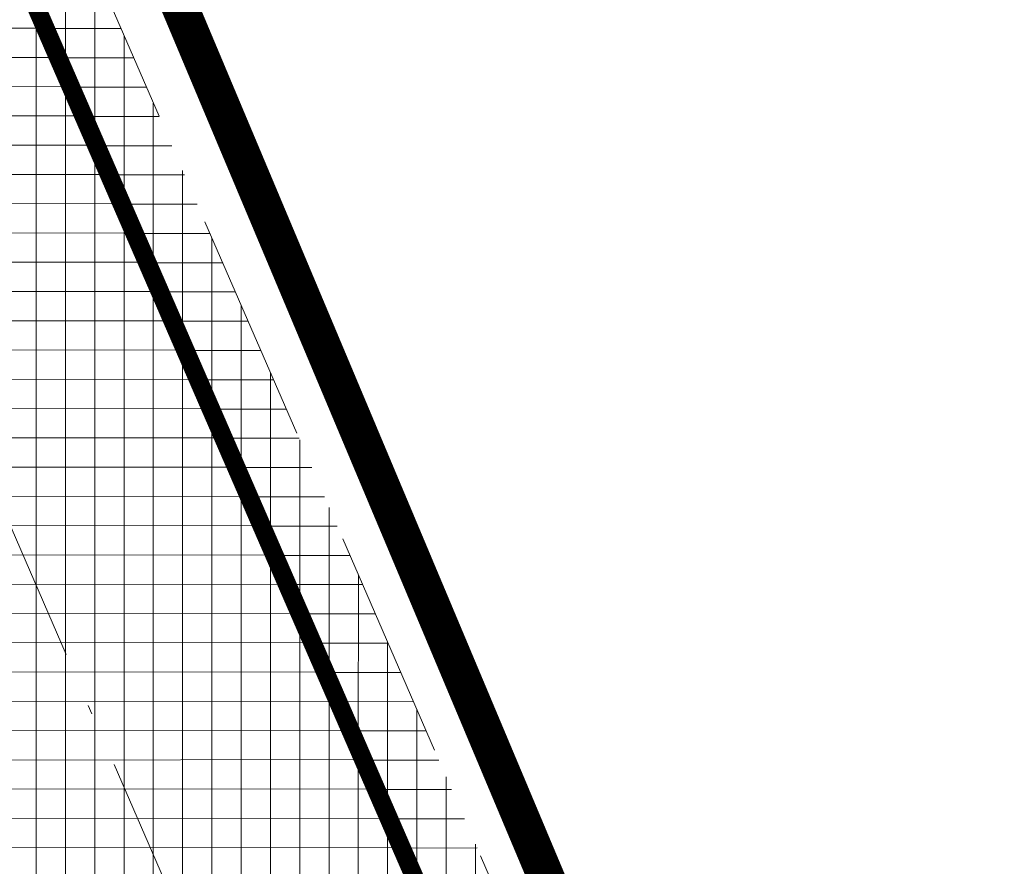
# Model space of a CAD drawing. Header units: metres. Extents: x 6467369 to 7543668, y 5829073 to 6004987.
# Tile 13 of 256: x 7543479 to 7543490, y 5829308 to 5829318. Entities that reach past the tile are written whole.
import ezdxf

# ---------------------------------------------------------------- set-up
doc = ezdxf.new("R2010")
doc.units = ezdxf.units.M
for name, pattern in [('1', [0]), ('ACAD_ISO04W100', [30, 24, -3, 0, -3]), ('GDE', [0]), ('HIDDEN', [0.375, 0.25, -0.125]), ('PHANTOM2', [1.25, 0.625, -0.125, 0.125, -0.125, 0.125, -0.125])]:
    doc.linetypes.add(name, pattern=pattern)
for name, color, linetype, lineweight in [('_D-krawędź pobocza', 253, 'HIDDEN', 15), ('_D-krawężnik wyniesiony BET', 7, 'Continuous', 30), ('_D-kreskowanie jezdni', 254, 'Continuous', 13), ('_D-kreskowanie pobocze', 32, '1', 13), ('_D-kreskowanie zjazd MB', 4, '1', 13), ('_D-linia rozgraniczająca inw.', 6, 'GDE', 18), ('C-ROAD', 7, 'Continuous', 0)]:
    doc.layers.add(name, color=color, linetype=linetype, lineweight=lineweight)
pattern_1 = [(0, (0, 0), (0, 0.3175), []), (90, (0, 0), (-0.3175, 1.944126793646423e-17), [])]

msp = doc.modelspace()

# ---------------------------------------------------------------- hatches: boundary and pattern name
at = {"layer": '_D-kreskowanie jezdni', "ltscale": 0.01, "transparency": 33554610}
h = msp.add_hatch(dxfattribs=at)
h.set_pattern_fill('ANSI37', color=256, scale=0.1, angle=45)
h.set_pattern_definition([(90, (0, 0), (-0.3175000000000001, 0), []), (180, (0, 0), (-5.551115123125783e-17, -0.3175), [])])
h.paths.add_polyline_path([(7543409.745953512, 5829462.258406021), (7543409.598435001, 5829462.545231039), (7543409.450966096, 5829462.831984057), (7543409.303556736, 5829463.118670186), (7543409.156216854, 5829463.405294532), (7543409.008956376, 5829463.691862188), (7543408.861785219, 5829463.978378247), (7543408.714713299, 5829464.264847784), (7543408.567750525, 5829464.551275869), (7543408.420906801, 5829464.837667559), (7543408.27419203, 5829465.124027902), (7543408.127616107, 5829465.410361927), (7543407.981188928, 5829465.696674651), (7543407.834920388, 5829465.982971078), (7543407.613271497, 5829466.417295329), (7543407.322111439, 5829466.989247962), (7543407.031696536, 5829467.561355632), (7543406.742125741, 5829468.13361888), (7543406.453492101, 5829468.706049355), (7543406.165881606, 5829469.278672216), (7543405.879380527, 5829469.851511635), (7543405.594071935, 5829470.424597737), (7543405.382212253, 5829470.852267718), (7543405.380675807, 5829470.855377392, -0.01973386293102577), (7543395.809390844, 5829492.289613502), (7543395.632383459, 5829492.732808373), (7543395.396215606, 5829493.327661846), (7543395.161067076, 5829493.923258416), (7543394.92686042, 5829494.519555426), (7543394.69351772, 5829495.116510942), (7543394.460964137, 5829495.714074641), (7543394.229125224, 5829496.312194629), (7543393.997930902, 5829496.910807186), (7543393.822919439, 5829497.365403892), (7543393.707589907, 5829497.665409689), (7543393.592364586, 5829497.965548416), (7543393.477233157, 5829498.265816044), (7543393.362185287, 5829498.566208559), (7543393.247210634, 5829498.86672195), (7543393.132298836, 5829499.167352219), (7543393.017439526, 5829499.468095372), (7543392.90262232, 5829499.76894742), (7543392.787836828, 5829500.06990438), (7543392.673072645, 5829500.370962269), (7543392.558319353, 5829500.67211711), (7543392.443566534, 5829500.973364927), (7543392.328803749, 5829501.27470174), (7543392.214020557, 5829501.576123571), (7543388.522689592, 5829511.269764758), (7543383.791993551, 5829509.642775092), (7543387.541343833, 5829499.796771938), (7543387.656157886, 5829499.495269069), (7543387.771013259, 5829499.193689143), (7543387.885920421, 5829498.892036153), (7543388.00088985, 5829498.590314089), (7543388.115932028, 5829498.288526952), (7543388.231057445, 5829497.98667875), (7543388.346276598, 5829497.684773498), (7543388.46159999, 5829497.382815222), (7543388.577038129, 5829497.080807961), (7543388.692601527, 5829496.778755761), (7543388.808300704, 5829496.476662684), (7543388.92414618, 5829496.174532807), (7543389.040148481, 5829495.872370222), (7543389.156318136, 5829495.570179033), (7543389.272665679, 5829495.267963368), (7543389.389201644, 5829494.965727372), (7543389.505936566, 5829494.663475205), (7543389.622880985, 5829494.361211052), (7543389.740045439, 5829494.05893912), (7543389.857440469, 5829493.756663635), (7543389.975076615, 5829493.454388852), (7543390.092964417, 5829493.15211905), (7543390.211114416, 5829492.849858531), (7543390.329537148, 5829492.547611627), (7543390.44824315, 5829492.245382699), (7543390.567242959, 5829491.943176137), (7543390.686547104, 5829491.64099636), (7543390.806166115, 5829491.338847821), (7543390.926110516, 5829491.036735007), (7543391.044985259, 5829490.738192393, 0.02000586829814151), (7543400.899151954, 5829468.63818458), (7543400.900687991, 5829468.635075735), (7543401.045016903, 5829468.34372653), (7543401.189600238, 5829468.052600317), (7543401.334427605, 5829467.761692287), (7543401.479488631, 5829467.470997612), (7543401.62477297, 5829467.18051143), (7543401.770270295, 5829466.890228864), (7543401.915970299, 5829466.600145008), (7543402.061862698, 5829466.310254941), (7543402.207937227, 5829466.020553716), (7543402.35418364, 5829465.73103637), (7543402.500591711, 5829465.44169792), (7543402.647151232, 5829465.152533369), (7543402.793852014, 5829464.863537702), (7543402.940683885, 5829464.574705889), (7543403.087636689, 5829464.286032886), (7543403.234700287, 5829463.997513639), (7543403.381864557, 5829463.709143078), (7543403.529119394, 5829463.420916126), (7543403.676454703, 5829463.132827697), (7543403.823860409, 5829462.844872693), (7543403.971326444, 5829462.55704601), (7543404.118842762, 5829462.269342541), (7543404.266399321, 5829461.981757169), (7543404.413986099, 5829461.694284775), (7543404.561593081, 5829461.406920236), (7543404.709210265, 5829461.119658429), (7543404.856827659, 5829460.832494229), (7543405.004435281, 5829460.545422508), (7543405.152023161, 5829460.258438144), (7543405.299581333, 5829459.971536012), (7543443.377905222, 5829385.935670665), (7543443.49591691, 5829385.706216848), (7543443.613882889, 5829385.476833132), (7543443.731795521, 5829385.247515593), (7543443.849647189, 5829385.018260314), (7543443.967430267, 5829384.789063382), (7543444.085137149, 5829384.55992089), (7543444.202760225, 5829384.330828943), (7543444.320291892, 5829384.101783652), (7543444.437724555, 5829383.872781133), (7543444.555050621, 5829383.643817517), (7543444.672262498, 5829383.414888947), (7543444.789352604, 5829383.185991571), (7543444.906313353, 5829382.957121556), (7543445.02313717, 5829382.728275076), (7543445.200018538, 5829382.381382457), (7543445.432538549, 5829381.924208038), (7543445.664418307, 5829381.466974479), (7543445.895585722, 5829381.009674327), (7543446.125972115, 5829380.552293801), (7543446.355510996, 5829380.09481519), (7543446.584138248, 5829379.637216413), (7543446.811788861, 5829379.179477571), (7543446.868745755, 5829379.064387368, -0.007950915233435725), (7543450.250869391, 5829371.957176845), (7543454.925274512, 5829373.75727092, 0.008251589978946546), (7543451.348885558, 5829381.284375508), (7543451.347654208, 5829381.286863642), (7543451.231868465, 5829381.520239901), (7543451.115894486, 5829381.753429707), (7543450.999740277, 5829381.986436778), (7543450.883413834, 5829382.219264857), (7543450.76692313, 5829382.4519177), (7543450.650276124, 5829382.684399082), (7543450.533480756, 5829382.916712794), (7543450.416544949, 5829383.148862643), (7543450.29947661, 5829383.380852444), (7543450.182283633, 5829383.612686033), (7543450.06497389, 5829383.844367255), (7543449.947555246, 5829384.075899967), (7543449.830035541, 5829384.307288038), (7543449.712422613, 5829384.538535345), (7543449.594724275, 5829384.769645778), (7543449.476948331, 5829385.000623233), (7543449.359102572, 5829385.231471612), (7543449.241194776, 5829385.462194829), (7543449.123232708, 5829385.692796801), (7543449.00522412, 5829385.923281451), (7543448.887176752, 5829386.153652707), (7543448.769098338, 5829386.3839145), (7543448.650996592, 5829386.614070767), (7543448.532879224, 5829386.84412544), (7543448.414753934, 5829387.074082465), (7543448.296628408, 5829387.303945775), (7543448.178510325, 5829387.533719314), (7543448.060407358, 5829387.763407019), (7543447.942327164, 5829387.993012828), (7543447.824277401, 5829388.222540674)])
h.paths.add_polyline_path([(7543458.309081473, 5829366.087622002), (7543458.206268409, 5829366.324367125), (7543458.1034143, 5829366.56118518), (7543458.00051125, 5829366.798072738), (7543457.897551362, 5829367.035026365), (7543457.794526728, 5829367.272042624), (7543457.691429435, 5829367.509118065), (7543457.588251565, 5829367.746249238), (7543457.484985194, 5829367.98343268), (7543457.38162239, 5829368.220664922), (7543457.278155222, 5829368.457942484), (7543457.174575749, 5829368.695261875), (7543457.070876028, 5829368.932619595), (7543456.967048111, 5829369.170012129), (7543456.863084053, 5829369.407435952), (7543456.758975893, 5829369.644887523), (7543456.654715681, 5829369.882363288), (7543456.550295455, 5829370.119859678), (7543456.445707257, 5829370.357373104), (7543456.340943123, 5829370.594899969), (7543456.235995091, 5829370.832436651), (7543456.130855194, 5829371.069979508), (7543456.025515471, 5829371.307524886), (7543455.919967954, 5829371.545069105), (7543455.814204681, 5829371.782608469), (7543455.708217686, 5829372.020139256), (7543455.601999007, 5829372.257657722), (7543455.495540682, 5829372.495160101), (7543455.388834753, 5829372.732642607), (7543455.281873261, 5829372.970101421), (7543455.175899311, 5829373.204762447, 0.0006006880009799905), (7543454.925274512, 5829373.75727092), (7543450.250869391, 5829371.957176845, -0.0006403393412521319), (7543450.51339584, 5829371.380154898), (7543450.670621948, 5829371.032929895), (7543450.880581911, 5829370.566810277), (7543451.089814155, 5829370.100025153), (7543451.298376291, 5829369.63260994), (7543451.506325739, 5829369.164600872), (7543451.713718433, 5829368.696037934), (7543451.920607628, 5829368.226967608), (7543452.127044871, 5829367.757440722), (7543452.28339967, 5829367.400824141), (7543452.386462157, 5829367.165459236), (7543452.489456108, 5829366.929973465), (7543452.592389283, 5829366.694370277), (7543452.695269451, 5829366.458653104), (7543452.798104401, 5829366.22282538), (7543452.900901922, 5829365.98689053), (7543453.003669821, 5829365.750851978), (7543453.106415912, 5829365.514713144), (7543453.209148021, 5829365.278477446), (7543453.311873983, 5829365.042148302), (7543453.414601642, 5829364.805729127), (7543453.517338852, 5829364.569223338), (7543453.620093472, 5829364.33263435), (7543453.722873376, 5829364.095965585), (7543482.827848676, 5829297.07563406), (7543482.964939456, 5829296.759961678), (7543483.102103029, 5829296.444169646), (7543483.239356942, 5829296.128265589), (7543483.37671876, 5829295.812257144), (7543483.514206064, 5829295.496151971), (7543483.651836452, 5829295.179957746), (7543483.789627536, 5829294.863682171), (7543483.927596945, 5829294.547332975), (7543484.065762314, 5829294.230917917), (7543484.204141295, 5829293.914444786), (7543484.342751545, 5829293.59792141), (7543484.481610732, 5829293.281355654), (7543484.620736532, 5829292.964755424), (7543484.760146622, 5829292.648128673), (7543484.899858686, 5829292.331483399), (7543485.039890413, 5829292.01482765), (7543485.180259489, 5829291.69816953), (7543485.320983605, 5829291.381517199), (7543485.462080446, 5829291.064878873), (7543485.603567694, 5829290.748262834), (7543485.745463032, 5829290.431677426), (7543485.887784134, 5829290.115131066), (7543486.030548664, 5829289.798632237), (7543486.173774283, 5829289.482189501), (7543486.317478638, 5829289.165811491), (7543486.461679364, 5829288.849506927), (7543486.606394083, 5829288.533284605), (7543486.751640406, 5829288.217153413), (7543486.897435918, 5829287.901122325), (7543487.042095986, 5829287.588874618, 0.02273060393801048), (7543495.541139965, 5829271.266797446), (7543495.54299273, 5829271.263596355), (7543495.717909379, 5829270.962543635), (7543495.893240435, 5829270.661892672), (7543496.068968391, 5829270.361634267), (7543496.245075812, 5829270.061759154), (7543496.421545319, 5829269.762258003), (7543496.598359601, 5829269.463121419), (7543496.775501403, 5829269.164339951), (7543496.952953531, 5829268.865904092), (7543497.130698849, 5829268.567804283), (7543497.308720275, 5829268.270030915), (7543497.487000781, 5829267.972574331), (7543497.665523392, 5829267.675424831), (7543497.844271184, 5829267.378572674), (7543498.023227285, 5829267.082008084), (7543498.202374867, 5829266.785721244), (7543498.38169715, 5829266.489702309), (7543498.561177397, 5829266.193941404), (7543498.740798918, 5829265.898428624), (7543498.920545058, 5829265.603154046), (7543499.100399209, 5829265.308107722), (7543499.280344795, 5829265.013279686), (7543499.46036528, 5829264.718659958), (7543499.640444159, 5829264.424238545), (7543499.820564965, 5829264.130005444), (7543500.000711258, 5829263.835950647), (7543500.18086663, 5829263.542064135), (7543500.3610147, 5829263.248335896), (7543500.541139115, 5829262.954755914), (7543500.721223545, 5829262.66131418), (7543500.901251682, 5829262.368000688), (7543536.326194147, 5829204.652589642), (7543539.961566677, 5829208.287962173), (7543505.162580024, 5829264.983546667), (7543504.982624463, 5829265.276741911), (7543504.802757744, 5829265.569828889), (7543504.622996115, 5829265.862817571), (7543504.443355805, 5829266.155717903), (7543504.263853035, 5829266.44853982), (7543504.084504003, 5829266.741293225), (7543503.905324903, 5829267.033988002), (7543503.726331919, 5829267.326634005), (7543503.453479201, 5829267.773182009), (7543503.097623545, 5829268.356954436), (7543502.742559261, 5829268.941105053), (7543502.388509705, 5829269.52555757), (7543502.035656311, 5829270.110303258), (7543501.684158, 5829270.695369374), (7543501.334163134, 5829271.280799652), (7543500.98581472, 5829271.866645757), (7543500.639250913, 5829272.452966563), (7543500.294607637, 5829273.039823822), (7543499.952020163, 5829273.627279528), (7543499.866452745, 5829273.775117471, -0.02229541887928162), (7543491.722217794, 5829289.382629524), (7543491.508339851, 5829289.8422757), (7543491.223463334, 5829290.45978346), (7543490.940255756, 5829291.078632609), (7543490.65858889, 5829291.698747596), (7543490.378334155, 5829292.320052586), (7543490.099364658, 5829292.942466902), (7543489.821554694, 5829293.565906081), (7543489.544784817, 5829294.190270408), (7543489.268941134, 5829294.815446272), (7543488.993926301, 5829295.441281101), (7543488.719675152, 5829296.067547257), (7543488.510260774, 5829296.547131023), (7543488.373123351, 5829296.86157259), (7543488.236052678, 5829297.176194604), (7543488.099031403, 5829297.490989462), (7543487.962042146, 5829297.805949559), (7543487.825067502, 5829298.121067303), (7543487.688090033, 5829298.4363351), (7543487.551092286, 5829298.751745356), (7543487.414056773, 5829299.067290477)])
at = {"layer": '_D-kreskowanie pobocze', "ltscale": 0.01, "transparency": 33554623}
h = msp.add_hatch(dxfattribs=at)
h.set_pattern_fill('NET', color=256, scale=0.1)
h.set_pattern_definition(pattern_1)
h.paths.add_polyline_path([(7543492.402208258, 5829289.699035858), (7543492.259095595, 5829290.006600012), (7543492.116690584, 5829290.313980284), (7543491.974704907, 5829290.62175313), (7543491.833122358, 5829290.929910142), (7543491.691926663, 5829291.238442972), (7543491.551101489, 5829291.547343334), (7543491.410630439, 5829291.85660301), (7543491.270497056, 5829292.166213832), (7543491.130684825, 5829292.476167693), (7543490.991177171, 5829292.786456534), (7543490.851957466, 5829293.097072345), (7543490.713009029, 5829293.408007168), (7543490.574467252, 5829293.718910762), (7543490.436002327, 5829294.030478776), (7543490.297758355, 5829294.342342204), (7543490.159718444, 5829294.654493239), (7543490.021865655, 5829294.966924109), (7543489.884183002, 5829295.279627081), (7543489.746653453, 5829295.592594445), (7543489.609259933, 5829295.905818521), (7543489.471985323, 5829296.21929164), (7543489.334812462, 5829296.533006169), (7543489.197724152, 5829296.846954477), (7543489.060703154, 5829297.161128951), (7543488.92373219, 5829297.475521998), (7543488.786793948, 5829297.790126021), (7543488.649871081, 5829298.104933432), (7543488.512946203, 5829298.419936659), (7543488.376001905, 5829298.7351281), (7543488.239020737, 5829299.050500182), (7543488.101987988, 5829299.36603894), (7543458.997011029, 5829366.386374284), (7543458.894188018, 5829366.62314231), (7543458.791314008, 5829366.860006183), (7543458.688381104, 5829367.096962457), (7543458.585381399, 5829367.334007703), (7543458.482306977, 5829367.571138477), (7543458.379149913, 5829367.808351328), (7543458.275902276, 5829368.045642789), (7543458.172556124, 5829368.283009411), (7543458.06910351, 5829368.520447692), (7543457.96553648, 5829368.75795416), (7543457.861847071, 5829368.995525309), (7543457.758027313, 5829369.233157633), (7543457.654069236, 5829369.470847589), (7543457.549964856, 5829369.70859166), (7543457.445706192, 5829369.946386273), (7543457.341285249, 5829370.184227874), (7543457.236694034, 5829370.422112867), (7543457.13192455, 5829370.660037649), (7543457.026968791, 5829370.897998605), (7543456.921818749, 5829371.135992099), (7543456.816466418, 5829371.374014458), (7543456.710903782, 5829371.612062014), (7543456.605122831, 5829371.850131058), (7543456.499115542, 5829372.088217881), (7543456.3928739, 5829372.326318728), (7543456.286389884, 5829372.564429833), (7543456.179655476, 5829372.802547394), (7543456.072662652, 5829373.040667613), (7543455.965403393, 5829373.278786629), (7543455.857869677, 5829373.516900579), (7543455.750215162, 5829373.754649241, 0.0002955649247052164), (7543455.626406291, 5829374.027273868), (7543454.925274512, 5829373.75727092, -0.0003396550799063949), (7543455.067151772, 5829373.444932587), (7543455.174648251, 5829373.207532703), (7543455.281873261, 5829372.970101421), (7543455.388834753, 5829372.732642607), (7543455.495540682, 5829372.495160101), (7543455.601999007, 5829372.257657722), (7543455.708217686, 5829372.020139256), (7543455.814204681, 5829371.782608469), (7543455.919967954, 5829371.545069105), (7543456.025515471, 5829371.307524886), (7543456.130855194, 5829371.069979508), (7543456.235995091, 5829370.832436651), (7543456.340943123, 5829370.594899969), (7543456.445707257, 5829370.357373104), (7543456.550295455, 5829370.119859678), (7543456.654715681, 5829369.882363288), (7543456.758975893, 5829369.644887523), (7543456.863084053, 5829369.407435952), (7543456.967048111, 5829369.170012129), (7543457.070876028, 5829368.932619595), (7543457.174575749, 5829368.695261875), (7543457.278155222, 5829368.457942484), (7543457.38162239, 5829368.220664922), (7543457.484985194, 5829367.98343268), (7543457.588251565, 5829367.746249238), (7543457.691429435, 5829367.509118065), (7543457.794526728, 5829367.272042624), (7543457.897551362, 5829367.035026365), (7543458.00051125, 5829366.798072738), (7543458.1034143, 5829366.56118518), (7543458.206268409, 5829366.324367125), (7543458.309081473, 5829366.087622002), (7543487.414056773, 5829299.067290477), (7543487.551092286, 5829298.751745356), (7543487.688090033, 5829298.4363351), (7543487.825067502, 5829298.121067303), (7543487.962042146, 5829297.805949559), (7543488.099031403, 5829297.490989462), (7543488.236052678, 5829297.176194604), (7543488.373123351, 5829296.86157259), (7543488.510260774, 5829296.547131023), (7543488.647482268, 5829296.232877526), (7543488.784805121, 5829295.918819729), (7543488.922246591, 5829295.604965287), (7543489.059823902, 5829295.291321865), (7543489.197554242, 5829294.977897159), (7543489.335454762, 5829294.664698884), (7543489.473542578, 5829294.351734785), (7543489.611834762, 5829294.039012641), (7543489.750348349, 5829293.726540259), (7543489.889100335, 5829293.41432549), (7543490.028107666, 5829293.102376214), (7543490.16738725, 5829292.790700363), (7543490.306955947, 5829292.479305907), (7543490.446830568, 5829292.168200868), (7543490.587027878, 5829291.857393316), (7543490.727564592, 5829291.546891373), (7543490.868457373, 5829291.236703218), (7543491.009722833, 5829290.926837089), (7543491.151377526, 5829290.617301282), (7543491.293437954, 5829290.308104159), (7543491.435920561, 5829289.999254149), (7543491.578841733, 5829289.690759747), (7543491.722217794, 5829289.382629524, 0.02186969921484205), (7543499.698060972, 5829274.066054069), (7543499.868306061, 5829273.771915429), (7543500.039110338, 5829273.477940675), (7543500.210457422, 5829273.184121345), (7543500.382330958, 5829272.890448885), (7543500.554714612, 5829272.596914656), (7543500.727592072, 5829272.303509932), (7543500.900947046, 5829272.010225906), (7543501.074763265, 5829271.717053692), (7543501.24902447, 5829271.423984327), (7543501.423714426, 5829271.131008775), (7543501.598816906, 5829270.838117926), (7543501.774315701, 5829270.545302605), (7543501.950194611, 5829270.252553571), (7543502.126437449, 5829269.959861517), (7543502.303028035, 5829269.667217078), (7543502.479950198, 5829269.37461083), (7543502.657187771, 5829269.082033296), (7543502.834724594, 5829268.789474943), (7543503.012544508, 5829268.496926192), (7543503.190631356, 5829268.204377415), (7543503.36896898, 5829267.911818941), (7543503.547541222, 5829267.619241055), (7543503.726331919, 5829267.326634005), (7543503.905324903, 5829267.033988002), (7543504.084504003, 5829266.741293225), (7543504.263853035, 5829266.44853982), (7543504.443355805, 5829266.155717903), (7543504.622996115, 5829265.862817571), (7543504.802757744, 5829265.569828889), (7543504.982624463, 5829265.276741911), (7543505.162580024, 5829264.983546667), (7543539.961566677, 5829208.287962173), (7543540.506872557, 5829208.833268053), (7543505.801782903, 5829265.375872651), (7543505.621849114, 5829265.669032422), (7543505.442025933, 5829265.962048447), (7543505.262329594, 5829266.254930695), (7543505.082776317, 5829266.547689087), (7543504.903382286, 5829266.840333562), (7543504.724163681, 5829267.132873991), (7543504.545136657, 5829267.42532024), (7543504.366317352, 5829267.717682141), (7543504.187721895, 5829268.009969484), (7543504.009366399, 5829268.302192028), (7543503.831266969, 5829268.594359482), (7543503.653439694, 5829268.886481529), (7543503.475900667, 5829269.17856779), (7543503.298665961, 5829269.470627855), (7543503.121751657, 5829269.762671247), (7543502.945173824, 5829270.054707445), (7543502.768948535, 5829270.346745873), (7543502.593091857, 5829270.638795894), (7543502.417416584, 5829270.931205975), (7543502.242335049, 5829271.223325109), (7543502.067670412, 5829271.515483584), (7543501.893438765, 5829271.8076905), (7543501.719656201, 5829272.099954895), (7543501.546338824, 5829272.392285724), (7543501.373502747, 5829272.68469187), (7543501.201164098, 5829272.977182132), (7543501.029339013, 5829273.269765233), (7543500.858043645, 5829273.562449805), (7543500.687294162, 5829273.855244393), (7543500.517106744, 5829274.148157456), (7543500.34749391, 5829274.441203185, -0.02186969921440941)])
h.paths.add_polyline_path([(7543487.190744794, 5829287.26939682), (7543487.043798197, 5829287.585200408), (7543486.897435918, 5829287.901122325), (7543486.751640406, 5829288.217153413), (7543486.606394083, 5829288.533284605), (7543486.461679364, 5829288.849506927), (7543486.317478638, 5829289.165811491), (7543486.173774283, 5829289.482189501), (7543486.030548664, 5829289.798632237), (7543485.887784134, 5829290.115131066), (7543485.745463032, 5829290.431677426), (7543485.603567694, 5829290.748262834), (7543485.462080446, 5829291.064878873), (7543485.320983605, 5829291.381517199), (7543485.180259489, 5829291.69816953), (7543485.039890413, 5829292.01482765), (7543484.899858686, 5829292.331483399), (7543484.760146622, 5829292.648128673), (7543484.620736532, 5829292.964755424), (7543484.481610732, 5829293.281355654), (7543484.342751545, 5829293.59792141), (7543484.204141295, 5829293.914444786), (7543484.065762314, 5829294.230917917), (7543483.927596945, 5829294.547332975), (7543483.789627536, 5829294.863682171), (7543483.651836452, 5829295.179957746), (7543483.514206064, 5829295.496151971), (7543483.37671876, 5829295.812257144), (7543483.239356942, 5829296.128265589), (7543483.102103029, 5829296.444169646), (7543482.964939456, 5829296.759961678), (7543482.827848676, 5829297.07563406), (7543453.722873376, 5829364.095965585), (7543453.620093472, 5829364.33263435), (7543453.517338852, 5829364.569223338), (7543453.414601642, 5829364.805729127), (7543453.311873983, 5829365.042148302), (7543453.209148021, 5829365.278477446), (7543453.106415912, 5829365.514713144), (7543453.003669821, 5829365.750851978), (7543452.900901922, 5829365.98689053), (7543452.798104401, 5829366.22282538), (7543452.695269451, 5829366.458653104), (7543452.592389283, 5829366.694370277), (7543452.489456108, 5829366.929973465), (7543452.386462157, 5829367.165459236), (7543452.28339967, 5829367.400824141), (7543452.180260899, 5829367.636064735), (7543452.077038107, 5829367.871177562), (7543451.973723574, 5829368.106159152), (7543451.870309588, 5829368.341006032), (7543451.766788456, 5829368.57571472), (7543451.663152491, 5829368.81028172), (7543451.559394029, 5829369.044703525), (7543451.455505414, 5829369.278976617), (7543451.351479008, 5829369.513097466), (7543451.247307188, 5829369.747062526), (7543451.142982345, 5829369.980868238), (7543451.038496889, 5829370.214511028), (7543450.933843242, 5829370.447987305), (7543450.829013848, 5829370.681293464), (7543450.724001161, 5829370.914425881), (7543450.618797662, 5829371.147380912), (7543450.51339584, 5829371.380154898, 0.0006403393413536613), (7543450.250869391, 5829371.957176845), (7543449.549679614, 5829371.687151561, -0.0006861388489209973), (7543449.830174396, 5829371.070787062), (7543449.935267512, 5829370.838695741), (7543450.040173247, 5829370.606400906), (7543450.144899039, 5829370.373906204), (7543450.249452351, 5829370.141215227), (7543450.35384066, 5829369.908331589), (7543450.458071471, 5829369.675258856), (7543450.562152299, 5829369.4420006), (7543450.666090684, 5829369.208560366), (7543450.769894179, 5829368.974941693), (7543450.873570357, 5829368.741148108), (7543450.977126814, 5829368.507183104), (7543451.080571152, 5829368.273050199), (7543451.183910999, 5829368.038752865), (7543451.287153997, 5829367.804294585), (7543451.390307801, 5829367.56967883), (7543451.493380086, 5829367.334909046), (7543451.596378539, 5829367.099988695), (7543451.699310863, 5829366.864921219), (7543451.802184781, 5829366.629710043), (7543451.905008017, 5829366.394358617), (7543452.007788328, 5829366.158870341), (7543452.110533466, 5829365.923248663), (7543452.213251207, 5829365.687496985), (7543452.315949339, 5829365.451618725), (7543452.418635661, 5829365.215617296), (7543452.521317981, 5829364.979496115), (7543452.624004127, 5829364.743258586), (7543452.726701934, 5829364.506908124), (7543452.829419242, 5829364.270448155), (7543452.932163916, 5829364.033882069), (7543453.034942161, 5829363.797217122), (7543482.139920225, 5829296.776879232), (7543482.277027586, 5829296.461168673), (7543482.414224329, 5829296.145300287), (7543482.551528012, 5829295.829281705), (7543482.68895622, 5829295.513120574), (7543482.826526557, 5829295.196824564), (7543482.964256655, 5829294.880401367), (7543483.102164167, 5829294.563858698), (7543483.240266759, 5829294.247204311), (7543483.378582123, 5829293.93044598), (7543483.517127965, 5829293.613591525), (7543483.655922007, 5829293.296648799), (7543483.794981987, 5829292.979625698), (7543483.934325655, 5829292.662530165), (7543484.073970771, 5829292.345370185), (7543484.213935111, 5829292.028153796), (7543484.354236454, 5829291.71088909), (7543484.494892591, 5829291.393584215), (7543484.635921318, 5829291.076247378), (7543484.777179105, 5829290.759247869), (7543484.9189975, 5829290.441890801), (7543485.061241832, 5829290.124526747), (7543485.203929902, 5829289.807164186), (7543485.347079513, 5829289.489811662), (7543485.490708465, 5829289.172477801), (7543485.634834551, 5829288.855171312), (7543485.779475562, 5829288.53790098), (7543485.924649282, 5829288.220675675), (7543486.070373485, 5829287.90350437), (7543486.216665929, 5829287.586396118), (7543486.363544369, 5829287.269360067), (7543486.511023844, 5829286.952411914, 0.02186969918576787), (7543494.719394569, 5829271.189358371), (7543494.894192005, 5829270.887354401), (7543495.069725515, 5829270.585239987), (7543495.245654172, 5829270.283564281), (7543495.421960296, 5829269.982317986), (7543495.598626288, 5829269.68149174), (7543495.775634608, 5829269.381076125), (7543495.95296779, 5829269.081061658), (7543496.130608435, 5829268.781438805), (7543496.308539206, 5829268.482197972), (7543496.486742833, 5829268.183329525), (7543496.665202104, 5829267.88482378), (7543496.843899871, 5829267.586671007), (7543497.02301228, 5829267.288540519), (7543497.202125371, 5829266.991082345), (7543497.381425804, 5829266.693947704), (7543497.560896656, 5829266.39712672), (7543497.740521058, 5829266.100609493), (7543497.920282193, 5829265.804386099), (7543498.100163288, 5829265.508446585), (7543498.280147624, 5829265.212780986), (7543498.460218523, 5829264.917379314), (7543498.64035935, 5829264.622231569), (7543498.820553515, 5829264.327327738), (7543499.000784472, 5829264.032657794), (7543499.181035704, 5829263.738211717), (7543499.361290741, 5829263.443979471), (7543499.541533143, 5829263.149951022), (7543499.721746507, 5829262.856116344), (7543499.901914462, 5829262.562465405), (7543500.082020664, 5829262.268988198), (7543500.262052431, 5829261.975668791), (7543535.780888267, 5829204.107283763), (7543536.326194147, 5829204.652589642), (7543500.901251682, 5829262.368000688), (7543500.721223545, 5829262.66131418), (7543500.541139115, 5829262.954755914), (7543500.3610147, 5829263.248335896), (7543500.18086663, 5829263.542064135), (7543500.000711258, 5829263.835950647), (7543499.820564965, 5829264.130005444), (7543499.640444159, 5829264.424238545), (7543499.46036528, 5829264.718659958), (7543499.280344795, 5829265.013279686), (7543499.100399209, 5829265.308107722), (7543498.920545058, 5829265.603154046), (7543498.740798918, 5829265.898428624), (7543498.561177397, 5829266.193941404), (7543498.38169715, 5829266.489702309), (7543498.202374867, 5829266.785721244), (7543498.023227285, 5829267.082008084), (7543497.844271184, 5829267.378572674), (7543497.665523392, 5829267.675424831), (7543497.487000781, 5829267.972574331), (7543497.308720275, 5829268.270030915), (7543497.130698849, 5829268.567804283), (7543496.952953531, 5829268.865904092), (7543496.775501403, 5829269.164339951), (7543496.598359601, 5829269.463121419), (7543496.421545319, 5829269.762258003), (7543496.245075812, 5829270.061759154), (7543496.068968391, 5829270.361634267), (7543495.893240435, 5829270.661892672), (7543495.717909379, 5829270.962543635), (7543495.54299273, 5829271.263596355), (7543495.368508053, 5829271.565059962, -0.02186969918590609)])
at = {"layer": '_D-kreskowanie zjazd MB', "ltscale": 0.01, "transparency": 33554623}
h = msp.add_hatch(dxfattribs=at)
h.set_pattern_fill('NET', color=256, scale=0.1)
h.set_pattern_definition(pattern_1)
h.paths.add_polyline_path([(7543607.890194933, 5829102.307134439), (7543606.114160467, 5829102.913716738), (7543609.116138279, 5829098.496677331), (7543609.706316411, 5829097.495972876), (7543609.734643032, 5829099.328863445)])
h.paths.add_polyline_path([(7543598.88609635, 5829104.943980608), (7543598.41019816, 5829102.880778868), (7543597.358725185, 5829102.22618034), (7543599.206249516, 5829099.253528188), (7543600.24228408, 5829099.898515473), (7543602.240566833, 5829099.375624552), (7543601.306752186, 5829101.076484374), (7543601.244312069, 5829101.187308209)])
h.paths.add_polyline_path([(7543400.239929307, 5829486.098307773), (7543400.036642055, 5829486.009607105), (7543398.073473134, 5829486.78958603, 0.005462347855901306), (7543400.672952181, 5829480.832010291), (7543401.43636068, 5829482.80168133), (7543401.71063289, 5829482.921354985)])
h.paths.add_polyline_path([(7543370.653668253, 5829564.087816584), (7543368.743778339, 5829565.067368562), (7543368.813099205, 5829564.829439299), (7543368.884702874, 5829564.584812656, 0.007592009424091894), (7543370.660324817, 5829558.856350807), (7543371.813068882, 5829560.781841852)])
h.paths.add_polyline_path([(7543341.948793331, 5829634.662205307), (7543341.082816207, 5829632.725692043), (7543339.915111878, 5829632.279635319), (7543341.164070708, 5829629.010063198), (7543342.331775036, 5829629.456119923), (7543344.268288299, 5829628.590142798)])
h.paths.add_polyline_path([(7543337.162949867, 5829664.779129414), (7543335.447696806, 5829665.730691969), (7543335.53898167, 5829665.486482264), (7543335.652881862, 5829665.182552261), (7543335.767068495, 5829664.878589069), (7543335.881525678, 5829664.57458692), (7543335.996237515, 5829664.270540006), (7543336.1111881, 5829663.966442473), (7543336.226361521, 5829663.66228844), (7543336.341741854, 5829663.35807198), (7543336.45731317, 5829663.05378714), (7543336.573059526, 5829662.749427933), (7543336.688964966, 5829662.444988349), (7543336.805013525, 5829662.140462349), (7543336.921189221, 5829661.835843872), (7543337.037476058, 5829661.531126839), (7543337.153858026, 5829661.22630515), (7543337.270319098, 5829660.921372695), (7543337.386843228, 5829660.616323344), (7543337.754498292, 5829659.653861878), (7543338.427254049, 5829661.515460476)])
h.paths.add_polyline_path([(7543320.419347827, 5829698.892872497), (7543319.348352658, 5829697.061760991), (7543317.257275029, 5829696.514068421), (7543318.155311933, 5829693.131219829), (7543320.235155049, 5829693.67596987), (7543322.066266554, 5829692.604974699)])
h.paths.add_polyline_path([(7543289.976127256, 5829840.216708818), (7543288.308818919, 5829841.223954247), (7543289.929596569, 5829835.03586248), (7543290.836677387, 5829836.82416891)])

# ---------------------------------------------------------------- linework, layer by layer
at = {"layer": '_D-krawędź pobocza', "ltscale": 10, "flags": 128}
msp.add_lwpolyline([(7543401.485681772, 5829480.85359905, 0.00874113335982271), (7543405.913071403, 5829471.470969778), (7543406.054442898, 5829471.18484269), (7543406.196160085, 5829470.898765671), (7543406.338377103, 5829470.612404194), (7543406.480754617, 5829470.326417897), (7543406.623450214, 5829470.040464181), (7543406.766454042, 5829469.754538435), (7543406.909756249, 5829469.468636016), (7543407.05334699, 5829469.182752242), (7543407.197216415, 5829468.896882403), (7543407.341354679, 5829468.611021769), (7543407.48575194, 5829468.325165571), (7543407.630398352, 5829468.039309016), (7543407.775284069, 5829467.753447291), (7543407.920399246, 5829467.467575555), (7543408.065734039, 5829467.181688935), (7543408.211278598, 5829466.895782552), (7543408.357023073, 5829466.609851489), (7543408.502957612, 5829466.323890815), (7543408.649072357, 5829466.037895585), (7543408.795357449, 5829465.751860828), (7543408.941803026, 5829465.465781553), (7543409.088399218, 5829465.179652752), (7543409.235136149, 5829464.893469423), (7543409.382003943, 5829464.607226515), (7543409.528992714, 5829464.320918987), (7543409.676092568, 5829464.034541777), (7543409.823293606, 5829463.748089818), (7543409.970585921, 5829463.46155802), (7543410.117959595, 5829463.174941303), (7543410.265404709, 5829462.888234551), (7543410.412911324, 5829462.601432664), (7543448.491233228, 5829388.565571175), (7543448.609284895, 5829388.336039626), (7543448.72737651, 5829388.106411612), (7543448.845502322, 5829387.876679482), (7543448.96365466, 5829387.646839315), (7543449.081825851, 5829387.416887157), (7543449.20000821, 5829387.186819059), (7543449.318194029, 5829386.956631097), (7543449.436375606, 5829386.726319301), (7543449.554545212, 5829386.495879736), (7543449.672695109, 5829386.265308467), (7543449.790817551, 5829386.034601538), (7543449.908904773, 5829385.803755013), (7543450.026948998, 5829385.572764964), (7543450.144942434, 5829385.341627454), (7543450.262877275, 5829385.110338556), (7543450.380745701, 5829384.878894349), (7543450.498539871, 5829384.647290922), (7543450.616251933, 5829384.415524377), (7543450.733874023, 5829384.183590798), (7543450.851398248, 5829383.951486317), (7543450.968816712, 5829383.719207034), (7543451.086121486, 5829383.486749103), (7543451.203304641, 5829383.25410865), (7543451.320358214, 5829383.021281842), (7543451.437274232, 5829382.788264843), (7543451.5540447, 5829382.55505384), (7543451.670661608, 5829382.321645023), (7543451.787116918, 5829382.08803462), (7543451.903402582, 5829381.854218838), (7543452.019510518, 5829381.620193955), (7543452.135432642, 5829381.385956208, -0.008335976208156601), (7543455.750215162, 5829373.754649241), (7543455.857869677, 5829373.516900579), (7543455.965403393, 5829373.278786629), (7543456.072662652, 5829373.040667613), (7543456.179655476, 5829372.802547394), (7543456.286389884, 5829372.564429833), (7543456.3928739, 5829372.326318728), (7543456.499115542, 5829372.088217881), (7543456.605122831, 5829371.850131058), (7543456.710903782, 5829371.612062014), (7543456.816466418, 5829371.374014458), (7543456.921818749, 5829371.135992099), (7543457.026968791, 5829370.897998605), (7543457.13192455, 5829370.660037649), (7543457.236694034, 5829370.422112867), (7543457.341285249, 5829370.184227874), (7543457.445706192, 5829369.946386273), (7543457.549964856, 5829369.70859166), (7543457.654069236, 5829369.470847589), (7543457.758027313, 5829369.233157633), (7543457.861847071, 5829368.995525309), (7543457.96553648, 5829368.75795416), (7543458.06910351, 5829368.520447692), (7543458.172556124, 5829368.283009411), (7543458.275902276, 5829368.045642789), (7543458.379149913, 5829367.808351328), (7543458.482306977, 5829367.571138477), (7543458.585381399, 5829367.334007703), (7543458.688381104, 5829367.096962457), (7543458.791314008, 5829366.860006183), (7543458.894188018, 5829366.62314231), (7543458.997011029, 5829366.386374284), (7543488.101987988, 5829299.36603894), (7543488.239020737, 5829299.050500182), (7543488.376001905, 5829298.7351281), (7543488.512946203, 5829298.419936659), (7543488.649871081, 5829298.104933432), (7543488.786793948, 5829297.790126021), (7543488.92373219, 5829297.475521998), (7543489.060703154, 5829297.161128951), (7543489.197724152, 5829296.846954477), (7543489.334812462, 5829296.533006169), (7543489.471985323, 5829296.21929164), (7543489.609259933, 5829295.905818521), (7543489.746653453, 5829295.592594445), (7543489.884183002, 5829295.279627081), (7543490.021865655, 5829294.966924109), (7543490.159718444, 5829294.654493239), (7543490.297758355, 5829294.342342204), (7543490.436002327, 5829294.030478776), (7543490.574467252, 5829293.718910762), (7543490.713009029, 5829293.408007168), (7543490.851957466, 5829293.097072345), (7543490.991177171, 5829292.786456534), (7543491.130684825, 5829292.476167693), (7543491.270497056, 5829292.166213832), (7543491.410630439, 5829291.85660301), (7543491.551101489, 5829291.547343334), (7543491.691926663, 5829291.238442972), (7543491.833122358, 5829290.929910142), (7543491.974704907, 5829290.62175313), (7543492.116690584, 5829290.313980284), (7543492.259095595, 5829290.006600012), (7543492.402208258, 5829289.699035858, 0.02186969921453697), (7543500.34749391, 5829274.441203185), (7543500.517106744, 5829274.148157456), (7543500.687294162, 5829273.855244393), (7543500.858043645, 5829273.562449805), (7543501.029339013, 5829273.269765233), (7543501.201164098, 5829272.977182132), (7543501.373502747, 5829272.68469187), (7543501.546338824, 5829272.392285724), (7543501.719656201, 5829272.099954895), (7543501.893438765, 5829271.8076905), (7543502.067670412, 5829271.515483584), (7543502.242335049, 5829271.223325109), (7543502.417416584, 5829270.931205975), (7543502.593091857, 5829270.638795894), (7543502.768948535, 5829270.346745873), (7543502.945173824, 5829270.054707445), (7543503.121751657, 5829269.762671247), (7543503.298665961, 5829269.470627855), (7543503.475900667, 5829269.17856779), (7543503.653439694, 5829268.886481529), (7543503.831266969, 5829268.594359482), (7543504.009366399, 5829268.302192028), (7543504.187721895, 5829268.009969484), (7543504.366317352, 5829267.717682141), (7543504.545136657, 5829267.42532024), (7543504.724163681, 5829267.132873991), (7543504.903382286, 5829266.840333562), (7543505.082776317, 5829266.547689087), (7543505.262329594, 5829266.254930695), (7543505.442025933, 5829265.962048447), (7543505.621849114, 5829265.669032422), (7543505.801782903, 5829265.375872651), (7543542.585620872, 5829205.446507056), (7543606.104826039, 5829104.259477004), (7543606.169702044, 5829104.166266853), (7543607.295101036, 5829102.510381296)], format="xyb", dxfattribs=at)
at = {"layer": '_D-krawężnik wyniesiony BET', "const_width": 0.2, "flags": 128}
msp.add_lwpolyline([(7543458.309081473, 5829366.087622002), (7543487.414056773, 5829299.067290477)], dxfattribs=at)
at = {"layer": '_D-linia rozgraniczająca inw.', "color": 6, "linetype": 'PHANTOM2', "ltscale": 5, "transparency": 33554687, "const_width": 0.4, "flags": 128}
msp.add_lwpolyline([(7543414.108544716, 5829456.854019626), (7543418.284089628, 5829449.062327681), (7543418.995757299, 5829447.749250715), (7543440.117578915, 5829406.025652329), (7543440.776521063, 5829404.727735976), (7543462.555225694, 5829363.320198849), (7543463.236461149, 5829362.037873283), (7543472.651752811, 5829343.347522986), (7543476.549538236, 5829328.838537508), (7543477.20416412, 5829326.448161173), (7543490.587731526, 5829294.607261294), (7543606.962328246, 5829104.602690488), (7543619.761623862, 5829083.704011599), (7543604.318452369, 5829080.70185704), (7543604.132180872, 5829090.778507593), (7543487.699398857, 5829277.802938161), (7543483.120534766, 5829288.396245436), (7543468.498311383, 5829322.225338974), (7543453.932691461, 5829356.038813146), (7543446.289569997, 5829373.605909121), (7543432.737924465, 5829399.857373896), (7543410.791060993, 5829442.675997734), (7543392.522062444, 5829478.146339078), (7543387.963739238, 5829490.24833374), (7543378.444812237, 5829514.973620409), (7543362.68583508, 5829556.498115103), (7543360.51290282, 5829564.492714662), (7543348.230223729, 5829609.671392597), (7543334.610749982, 5829645.325948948), (7543329.863307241, 5829657.752910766), (7543318.460805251, 5829690.795585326), (7543316.511478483, 5829698.163569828), (7543276.050244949, 5829850.48702853), (7543280.235044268, 5829851.581669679), (7543286.624868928, 5829853.237332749), (7543290.085773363, 5829841.051657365), (7543305.980352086, 5829778.33549226), (7543333.535658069, 5829674.973105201), (7543356.755432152, 5829615.033683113), (7543368.639018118, 5829571.190453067), (7543369.35598669, 5829568.681063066), (7543386.033194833, 5829521.269000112), (7543386.771075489, 5829519.145105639), (7543395.728457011, 5829496.801631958), (7543396.445587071, 5829495.008812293)], close=True, dxfattribs=at)
at = {"layer": 'C-ROAD', "color": 7, "linetype": 'ACAD_ISO04W100', "lineweight": 15, "ltscale": 0.2, "flags": 128}
msp.add_lwpolyline([(7543489.456481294, 5829288.326013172), (7543489.311319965, 5829288.637980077), (7543489.16667824, 5829288.950188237), (7543489.02253918, 5829289.262628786), (7543488.878885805, 5829289.575292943), (7543488.735701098, 5829289.888172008), (7543488.592968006, 5829290.201257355), (7543488.450669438, 5829290.514540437), (7543488.308788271, 5829290.828012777), (7543488.167307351, 5829291.141665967), (7543488.026209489, 5829291.455491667), (7543487.885477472, 5829291.769481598), (7543487.745094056, 5829292.083627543), (7543487.60504197, 5829292.397921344), (7543487.465303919, 5829292.712354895), (7543487.325862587, 5829293.026920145), (7543487.186700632, 5829293.341609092), (7543487.047800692, 5829293.656413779), (7543486.909145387, 5829293.971326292), (7543486.770717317, 5829294.28633876), (7543486.632499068, 5829294.601443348), (7543486.494473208, 5829294.916632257), (7543486.356622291, 5829295.231897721), (7543486.21892886, 5829295.547231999), (7543486.081375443, 5829295.862627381), (7543485.943944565, 5829296.178076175), (7543485.806618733, 5829296.493570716), (7543485.669380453, 5829296.809103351), (7543485.532212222, 5829297.124666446), (7543485.395096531, 5829297.440252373), (7543485.258015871, 5829297.755853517), (7543485.120952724, 5829298.071462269), (7543456.015977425, 5829365.091793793), (7543455.913180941, 5829365.328500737), (7543455.810376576, 5829365.565204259), (7543455.707556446, 5829365.801900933), (7543455.604712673, 5829366.038587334), (7543455.501837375, 5829366.275260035), (7543455.398922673, 5829366.511915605), (7543455.295960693, 5829366.748550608), (7543455.192943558, 5829366.985161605), (7543455.089863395, 5829367.221745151), (7543454.986712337, 5829367.458297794), (7543454.883482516, 5829367.694816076), (7543454.780166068, 5829367.93129653), (7543454.676755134, 5829368.167735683), (7543454.573241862, 5829368.404130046), (7543454.469618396, 5829368.640476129), (7543454.365876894, 5829368.876770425), (7543454.262009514, 5829369.113009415), (7543454.158008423, 5829369.349189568), (7543454.053865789, 5829369.585307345), (7543453.949573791, 5829369.821359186), (7543453.845124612, 5829370.057341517), (7543453.740510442, 5829370.293250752), (7543453.635723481, 5829370.529083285), (7543453.530755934, 5829370.764835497), (7543453.425600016, 5829371.000503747), (7543453.320247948, 5829371.236084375), (7543453.214691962, 5829371.471573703), (7543453.1089243, 5829371.706968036), (7543453.002937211, 5829371.942263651), (7543452.896722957, 5829372.177456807), (7543452.790273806, 5829372.412543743, 0.008335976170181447), (7543449.222047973, 5829379.945578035), (7543449.107584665, 5829380.176868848), (7543448.992890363, 5829380.4080452), (7543448.877972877, 5829380.639110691), (7543448.762840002, 5829380.870068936), (7543448.647499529, 5829381.100923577), (7543448.531959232, 5829381.331678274), (7543448.41622688, 5829381.562336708), (7543448.300310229, 5829381.79290258), (7543448.184217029, 5829382.023379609), (7543448.06795502, 5829382.253771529), (7543447.951531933, 5829382.484082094), (7543447.834955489, 5829382.714315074), (7543447.718233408, 5829382.944474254), (7543447.601373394, 5829383.174563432), (7543447.484383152, 5829383.404586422), (7543447.367270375, 5829383.63454705), (7543447.250042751, 5829383.864449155), (7543447.132707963, 5829384.094296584), (7543447.01527369, 5829384.3240932), (7543446.897747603, 5829384.553842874), (7543446.78013737, 5829384.783549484), (7543446.662450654, 5829385.01321692), (7543446.544695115, 5829385.242849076), (7543446.426878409, 5829385.472449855), (7543446.309008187, 5829385.702023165), (7543446.191092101, 5829385.931572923), (7543446.073137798, 5829386.161103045), (7543445.955152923, 5829386.390617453), (7543445.837145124, 5829386.620120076), (7543445.719122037, 5829386.849614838), (7543445.601091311, 5829387.07910567), (7543407.522767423, 5829461.114971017), (7543407.375229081, 5829461.401834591), (7543407.227700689, 5829461.688703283), (7543407.080192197, 5829461.975582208), (7543406.93271356, 5829462.262476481), (7543406.785274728, 5829462.549391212), (7543406.637885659, 5829462.836331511), (7543406.49055631, 5829463.123302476), (7543406.343296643, 5829463.410309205), (7543406.196116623, 5829463.697356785), (7543406.049026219, 5829463.984450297), (7543405.902035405, 5829464.271594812), (7543405.755154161, 5829464.558795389), (7543405.608392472, 5829464.846057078), (7543405.461760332, 5829465.133384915), (7543405.315267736, 5829465.420783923), (7543405.168924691, 5829465.70825911), (7543405.022741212, 5829465.99581547), (7543404.876727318, 5829466.283457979), (7543404.730893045, 5829466.571191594), (7543404.585248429, 5829466.859021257), (7543404.439803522, 5829467.146951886), (7543404.294568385, 5829467.434988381), (7543404.14955309, 5829467.72313562), (7543404.004767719, 5829468.011398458), (7543403.860222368, 5829468.299781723), (7543403.715927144, 5829468.588290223), (7543403.571892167, 5829468.876928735), (7543403.42812757, 5829469.165702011), (7543403.284643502, 5829469.454614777), (7543403.141450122, 5829469.743671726), (7543402.998557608, 5829470.032877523)], format="xyb", dxfattribs=at)

doc.saveas('drawing.dxf')
